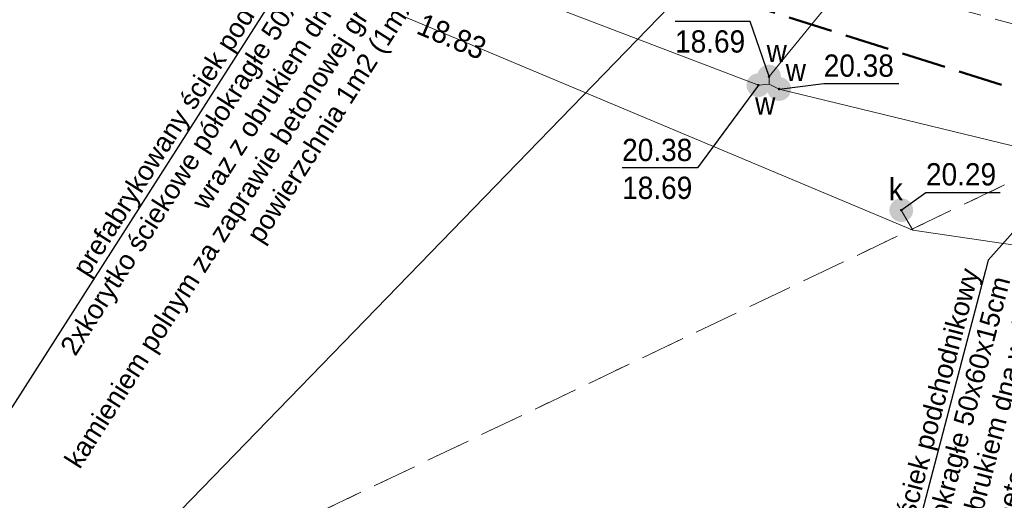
# Model space of a CAD drawing. Header units: metres. Extents: x 6551181 to 6555585, y 5935140 to 5937297.
# Tile 11 of 97: x 6551542 to 6551575, y 5935945 to 5935961. Entities that reach past the tile are written whole.
import ezdxf
from ezdxf import colors
from ezdxf.entities.mleader import LeaderData, LeaderLine
from ezdxf.enums import TextEntityAlignment as Align
from ezdxf.math import Vec2, Vec3

# ---------------------------------------------------------------- set-up
doc = ezdxf.new("R2010")
doc.units = ezdxf.units.M
for name, pattern in [('1.5_0.5', [2, 1.5, -0.5]), ('218-500', [1, 0.5, -0.5]), ('219-500', [0]), ('mz1.25_0.5', [1.75, 1.25, -0.5])]:
    doc.linetypes.add(name, pattern=pattern)
for name, color, linetype in [('217-Granica konturu klasyfikcyjnego', 7, 'Continuous'), ('218-Granica użytku', 7, 'Continuous'), ('219-Linia granicy', 7, 'Continuous'), ('Obszar opracowania', 7, 'Continuous'), ('przewód kanalizacyjny (linia)', 7, 'Continuous'), ('przewód wodociągowy (linia)', 7, 'Continuous'), ('punkt o określonej wysokości (sieć kanalizacyjna)', 7, 'Continuous'), ('punkt o określonej wysokości (sieć kanalizacyjna)-Atr2', 7, 'Continuous'), ('punkt o określonej wysokości (sieć kanalizacyjna)-Atr3', 7, 'Continuous'), ('punkt o określonej wysokości (sieć wodociągowa)', 7, 'Continuous'), ('punkt o określonej wysokości (sieć wodociągowa)-Atr2', 7, 'Continuous'), ('punkt o określonej wysokości (sieć wodociągowa)-Atr3', 7, 'Continuous'), ('skarpa nieumocniona (powierzchnia)', 7, 'Continuous'), ('zasuwa - siec kanalizacyjna (punkt)', 7, 'Continuous'), ('zasuwa - siec kanalizacyjna (punkt)-Atr17', 7, 'Continuous'), ('zasuwa - siec wodociągowa (punkt)', 7, 'Continuous'), ('zasuwa - siec wodociągowa (punkt)-Atr17', 7, 'Continuous')]:
    doc.layers.add(name, color=color, linetype=linetype)
doc.layers.add('_opis', color=7, linetype='Continuous', lineweight=18)
doc.styles.add('marcin', font='arial.ttf')
doc.styles.get("Standard").update_dxf_attribs({"font": 'arial.ttf'})

# ---------------------------------------------------------------- blocks, each defined once
blk = doc.blocks.new('US25')
at = {"linetype": 'Continuous', "lineweight": 13}
h = blk.add_hatch(color=0, dxfattribs=at)
edge = h.paths.add_edge_path()
edge.add_arc((0, 0), 0.4, 0, 360)
blk = doc.blocks.new('PW01')
at = {"linetype": 'Continuous', "lineweight": 13}
h = blk.add_hatch(color=0, dxfattribs=at)
edge = h.paths.add_edge_path()
edge.add_arc((0, 0), 0.045, 0, 360)

msp = doc.modelspace()

# ---------------------------------------------------------------- linework, layer by layer
at = {"layer": '217-Granica konturu klasyfikcyjnego', "color": 3, "linetype": '1.5_0.5', "lineweight": 18, "flags": 128}
msp.add_lwpolyline([(6551449.62, 5935895.39), (6551582.66, 5935958.98)], dxfattribs=at)
at = {"layer": '218-Granica użytku', "color": 3, "linetype": '218-500', "lineweight": 18, "flags": 128}
msp.add_lwpolyline([(6551449.62, 5935895.39), (6551582.66, 5935958.98)], dxfattribs=at)
at = {"layer": '219-Linia granicy', "color": 7, "linetype": '219-500', "lineweight": 18, "flags": 128}
msp.add_lwpolyline([(6551529.12, 5935925.37), (6551566.4, 5935963.83)], dxfattribs=at)
at = {"layer": 'Obszar opracowania', "color": 6, "linetype": '1.5_0.5', "lineweight": 50, "flags": 128}
msp.add_lwpolyline([(6551818.32, 5935949.48), (6551816.4, 5935927.1), (6551691.07, 5935939.45), (6551655.04, 5935943.08), (6551594.88, 5935952.7), (6551558.27, 5935964.37), (6551521.83, 5935986.07), (6551479.91, 5936013.47), (6551430.28, 5936048.68), (6551403.2, 5936073.55), (6551351.97, 5936127.26), (6551339.98, 5936140.06), (6551355.92, 5936154.02), (6551383.22, 5936127.23), (6551398.41, 5936112.34), (6551441.88, 5936067.29), (6551466.09, 5936048.26), (6551498.73, 5936021.85), (6551519.95, 5936008.26), (6551556.28, 5935985.89), (6551583.14, 5935974.91), (6551603.83, 5935970.55), (6551675.12, 5935961.01)], close=True, dxfattribs=at)
at = {"layer": 'przewód kanalizacyjny (linia)', "color": 34, "linetype": 'Continuous', "lineweight": 18, "flags": 128}
for points in [[(6551585.99, 5935952), (6551572.4, 5935954.03), (6551554.98, 5935961.35), (6551536.43, 5935971.74), (6551507.79, 5935990.62), (6551479.49, 5936009.45), (6551456.16, 5936028.61), (6551426.24, 5936052.17), (6551417.48, 5936058.62), (6551416.31, 5936060.42), (6551389.32, 5936087.33), (6551366.93, 5936111.55), (6551365.26, 5936113.65), (6551347.96, 5936128.4), (6551321.3, 5936152.08), (6551310.54, 5936161.22), (6551294.77, 5936172.95), (6551305.54, 5936207.21), (6551306.79, 5936212.01), (6551307.58, 5936218.83), (6551312.3, 5936261.8), (6551313.91, 5936305.59), (6551314.25, 5936357.47), (6551312.49, 5936430.15)], [(6551572.4, 5935954.03), (6551572.01, 5935954.7)]]:
    msp.add_lwpolyline(points, dxfattribs=at)
at = {"layer": 'przewód wodociągowy (linia)', "color": 5, "linetype": 'Continuous', "lineweight": 18, "flags": 128}
for points in [[(6551567.56, 5935958.94), (6551567.56, 5935959.2), (6551580.06, 5935974.53), (6551617.87, 5936009.54), (6551652.93, 5936041.98), (6551730.14, 5936113.8), (6551740.39, 5936123.91), (6551743.7, 5936126.76), (6551743.92, 5936126.94)], [(6551567.56, 5935958.94), (6551567.2, 5935958.91), (6551558.94, 5935962.08), (6551548.72, 5935966.39), (6551511.63, 5935991.17), (6551485.67, 5936009.81), (6551416.66, 5936062.63), (6551416.5, 5936062.93)], [(6551697.7, 5935936.28), (6551672.91, 5935938.85), (6551657.71, 5935941.03), (6551592.52, 5935952.79), (6551567.9, 5935958.78), (6551567.56, 5935958.94)]]:
    msp.add_lwpolyline(points, dxfattribs=at)
at = {"layer": 'punkt o określonej wysokości (sieć kanalizacyjna)-Atr2', "color": 7, "flags": 128}
msp.add_lwpolyline([(6551572.01, 5935954.7), (6551572.84, 5935955.3), (6551575.34, 5935955.3)], dxfattribs=at)
at = {"layer": 'punkt o określonej wysokości (sieć wodociągowa)-Atr2', "color": 7, "flags": 128}
for points in [[(6551567.56, 5935959.2), (6551566.93, 5935961.05), (6551564.398, 5935961.05)], [(6551567.9, 5935958.78), (6551569.4, 5935958.96), (6551571.932, 5935958.96)], [(6551567.2, 5935958.91), (6551565.15, 5935956.12), (6551562.618, 5935956.12)]]:
    msp.add_lwpolyline(points, dxfattribs=at)
at = {"layer": 'skarpa nieumocniona (powierzchnia)', "color": 7, "linetype": 'mz1.25_0.5', "lineweight": 18, "flags": 128}
msp.add_lwpolyline([(6551596.89, 5935956.45), (6551594.62, 5935956.77), (6551584.51, 5935958.6), (6551567.76, 5935963.14), (6551554.34, 5935969.09), (6551538.22, 5935978.77), (6551526.39, 5935987.22), (6551526.51, 5935987.34), (6551538.62, 5935979.68), (6551555.26, 5935970.1), (6551568.33, 5935964.43), (6551584.56, 5935959.37), (6551594.85, 5935957.23), (6551597.12, 5935957.12)], close=True, dxfattribs=at)
msp.add_lwpolyline([(6551596.89, 5935956.45), (6551594.62, 5935956.77), (6551584.51, 5935958.6), (6551567.76, 5935963.14), (6551554.34, 5935969.09), (6551538.22, 5935978.77), (6551526.39, 5935987.22), (6551526.51, 5935987.34), (6551538.62, 5935979.68), (6551555.26, 5935970.1), (6551568.33, 5935964.43), (6551584.56, 5935959.37), (6551594.85, 5935957.23), (6551597.12, 5935957.12)], close=True, dxfattribs=at)

# ---------------------------------------------------------------- block references
at = {"layer": 'punkt o określonej wysokości (sieć kanalizacyjna)', "color": 34, "linetype": 'Continuous', "lineweight": 13}
msp.add_blockref('PW01', (6551572.01, 5935954.7), dxfattribs=at)
at = {"layer": 'punkt o określonej wysokości (sieć wodociągowa)', "color": 5, "linetype": 'Continuous', "lineweight": 13}
for p in [(6551567.2, 5935958.91), (6551567.56, 5935959.2), (6551567.9, 5935958.78)]:
    msp.add_blockref('PW01', p, dxfattribs=at)
at = {"layer": 'zasuwa - siec kanalizacyjna (punkt)', "color": 7, "linetype": 'Continuous', "lineweight": 13, "rotation": 300.837}
msp.add_blockref('US25', (6551572.01, 5935954.7), dxfattribs=at)
at = {"layer": 'zasuwa - siec wodociągowa (punkt)', "color": 7, "linetype": 'Continuous', "lineweight": 13}
for p, rotation in [((6551567.56, 5935959.2), 90), ((6551567.2, 5935958.91), 6.340000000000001), ((6551567.9, 5935958.78), 347.115)]:
    msp.add_blockref('US25', p, dxfattribs=dict(at, rotation=rotation))

# ---------------------------------------------------------------- texts
at = {"layer": 'punkt o określonej wysokości (sieć kanalizacyjna)-Atr2', "color": 7, "width": 0.9}
msp.add_text('20.29', height=0.75, dxfattribs=at).set_placement((6551572.84, 5935955.308), align=Align.BOTTOM_LEFT)
at = {"layer": 'punkt o określonej wysokości (sieć kanalizacyjna)-Atr3', "color": 32, "width": 0.9}
msp.add_text('18.83', height=0.75, rotation=337.207, dxfattribs=at).set_placement((6551555.8, 5935961.01), align=Align.MIDDLE_LEFT)
at = {"layer": 'punkt o określonej wysokości (sieć wodociągowa)-Atr2', "color": 7, "width": 0.9}
for p in [(6551569.4, 5935958.968), (6551562.618, 5935956.128)]:
    msp.add_text('20.38', height=0.75, dxfattribs=at).set_placement(p, align=Align.BOTTOM_LEFT)
at = {"layer": 'punkt o określonej wysokości (sieć wodociągowa)-Atr3', "color": 5, "width": 0.9}
for p in [(6551564.398, 5935959.782), (6551562.618, 5935954.853)]:
    msp.add_text('18.69', height=0.75, dxfattribs=at).set_placement(p, align=Align.BOTTOM_LEFT)
at = {"layer": 'zasuwa - siec kanalizacyjna (punkt)-Atr17', "color": 7, "width": 0.9}
msp.add_text('k', height=0.75, dxfattribs=at).set_placement((6551571.59, 5935955.03))
at = {"layer": 'zasuwa - siec wodociągowa (punkt)-Atr17', "color": 7, "width": 0.9}
for p in [(6551567.48, 5935959.69), (6551568.12, 5935959.05), (6551567.09, 5935957.92)]:
    msp.add_text('w', height=0.75, dxfattribs=at).set_placement(p)

# ---------------------------------------------------------------- leaders
at = {"layer": '_opis'}
ml = msp.add_multileader_mtext('Standard', dxfattribs=at)
ml.set_content('prefabrykowany ściek podchodnikowy\\P2xkorytko ściekowe półokragłe 50x60x15cm\\Pwraz z obrukiem dna wylotu\\P kamieniem polnym za zaprawie betonowej gr 10cm, \\Ppowierzchnia 1m2 (1mx1m)  ', color=256, style='marcin')
ml.set_leader_properties()
ml.build(insert=Vec2(0, 0))
ml.multileader.update_dxf_attribs({"text_right_attachment_type": 6, "dogleg_length": 0.36, "arrow_head_size": 0.18})
ctx = ml.context
ctx.base_point, ctx.char_height, ctx.arrow_head_size, ctx.landing_gap_size, ctx.plane_origin, ctx.plane_x_axis, ctx.plane_y_axis = Vec3(6551541.2896, 5935947.5978), 0.65, 0.18, 0.09, Vec3(6551554.3431, 5936019.7727), Vec3(0.5378286, 0.8430542), Vec3(-0.8430542, 0.5378286)
ctx.right_attachment, ctx.text_align_type = 6, 2
notes = []
notes.append((ctx, [(0, (1, 1, 0), (6551553.2375, 5935965.5445), (-0.5378286, -0.8430542), 0.36, [(0, [(6551547.0588, 5935982.6901)], 0, [])])]))
ctx.mtext.insert, ctx.mtext.text_direction, ctx.mtext.rotation, ctx.mtext.alignment, ctx.mtext.flow_direction = Vec3(6551552.2864, 5935965.6175), Vec3(0.5378286, 0.8430542), 1.002937, 3, 5
ml = msp.add_multileader_mtext('Standard', dxfattribs=at)
ml.set_content('prefabrykowany ściek podchodnikowy\\P2xkorytko ściekowe półokragłe 50x60x15cm\\Pwraz z obrukiem dna wylotu\\P kamieniem polnym za zaprawie betonowej gr 10cm, \\Ppowierzchnia 1m2 (1mx1m)  ', color=256, style='marcin')
ml.set_leader_properties()
ml.build(insert=Vec2(0, 0))
ml.multileader.update_dxf_attribs({"text_right_attachment_type": 6, "dogleg_length": 0.36, "arrow_head_size": 0.18})
ctx = ml.context
ctx.base_point, ctx.char_height, ctx.arrow_head_size, ctx.landing_gap_size, ctx.plane_origin, ctx.plane_x_axis, ctx.plane_y_axis = Vec3(6551569.0628, 5935932.2764), 0.65, 0.18, 0.09, Vec3(6551562.044, 5936009.0362), Vec3(0.2535114, 0.9673324), Vec3(-0.9673324, 0.2535114)
ctx.right_attachment, ctx.text_align_type = 6, 2
notes.append((ctx, [(0, (1, 1, 0), (6551574.9343, 5935953.0216), (-0.2535114, -0.9673324), 0.36, [(0, [(6551586.8937, 5935966.5135)], 0, [])])]))
ctx.mtext.insert, ctx.mtext.text_direction, ctx.mtext.rotation, ctx.mtext.alignment, ctx.mtext.flow_direction = Vec3(6551574.0066, 5935952.7995), Vec3(0.2535114, 0.9673324), 1.3144878, 3, 5
for ctx, leaders in notes:
    for number, flags, end, landing, length, lines in leaders:
        leader = LeaderData()
        leader.index, (leader.has_last_leader_line, leader.has_dogleg_vector, leader.attachment_direction) = number, flags
        leader.last_leader_point, leader.dogleg_vector, leader.dogleg_length = Vec3(end), Vec3(landing), length
        for number, points, colour, breaks in lines:
            line = LeaderLine()
            line.index, line.vertices, line.color, line.breaks = number, Vec3.list(points), colors.encode_raw_color(colour), breaks
            leader.lines.append(line)
        ctx.leaders.append(leader)

doc.saveas('drawing.dxf')
